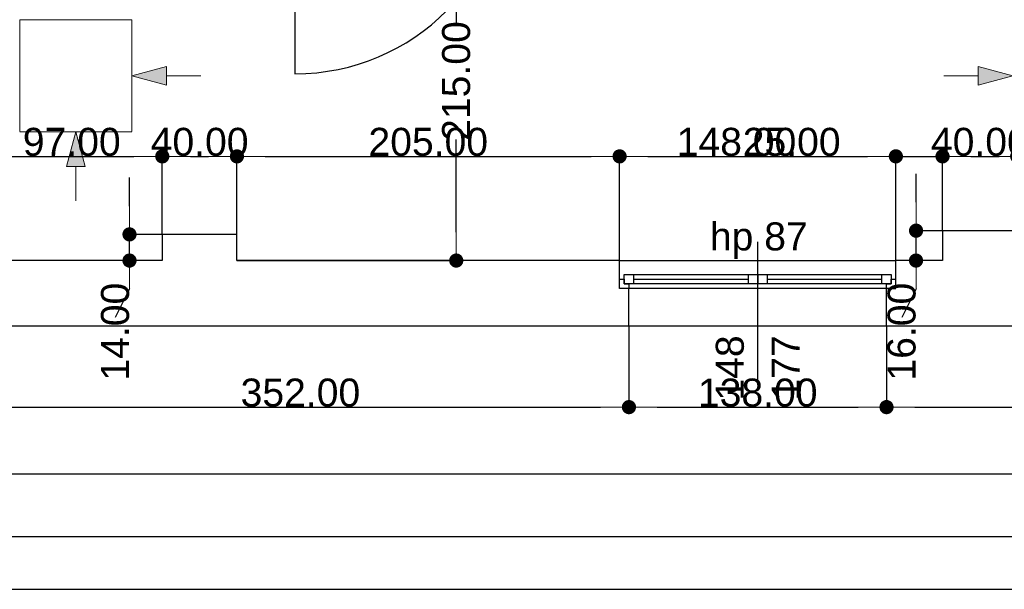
# Model space of a CAD drawing. Header units: millimetres. Extents: x -175445 to -20415, y -559200 to 231527.
# Tile 89 of 256: x -116432 to -111157, y -180731 to -177681. Entities that reach past the tile are written whole.
import ezdxf

# ---------------------------------------------------------------- set-up
doc = ezdxf.new("R2010")
doc.units = ezdxf.units.MM
doc.header["$MEASUREMENT"] = 0
doc.linetypes.add('Wipeout_Contour', pattern=[1000, 0, -1000])
for name, color, linetype in [('Drzwi', 7, 'Continuous'), ('Linia', 7, 'Continuous'), ('Obiekt', 7, 'Continuous'), ('Okno', 7, 'Continuous'), ('Strop', 7, 'Continuous'), ('Słup', 7, 'Continuous'), ('Wymiary', 63, 'Continuous'), ('Ściana', 7, 'Continuous')]:
    doc.layers.add(name, color=color, linetype=linetype)
doc.styles.add('Arial', font='txt')
doc.dimstyles.new('GENERATED_STYLE__1', dxfattribs={"dimtxt": 150, "dimasz": 152, "dimexe": 0.18, "dimexo": 0, "dimgap": 0.09, "dimtad": 1, "dimtih": 1, "dimtoh": 1, "dimlfac": 0.1, "dimzin": 0, "dimdsep": 46, "dimtxsty": 'Arial', "dimblk": 'ARROWHEAD_11', "dimblk1": 'ARROWHEAD_11', "dimblk2": 'ARROWHEAD_11', "dimcen": 0.09, "dimclrd": 114, "dimclre": 114, "dimclrt": 114, "dimazin": 0, "dimtfac": 1, "dimtdec": 4, "dimtmove": 0, "dimatfit": 3, "dimfxl": 1, "dimtolj": 1, "dimtzin": 0, "dimarcsym": 0})
doc.dimstyles.new('GENERATED_STYLE__2', dxfattribs={"dimtxt": 150, "dimasz": 152, "dimexe": 0.18, "dimexo": 0, "dimgap": 0.09, "dimtad": 1, "dimlfac": 0.1, "dimzin": 0, "dimdsep": 46, "dimtxsty": 'Arial', "dimblk": 'ARROWHEAD_11', "dimblk1": 'ARROWHEAD_11', "dimblk2": 'ARROWHEAD_11', "dimcen": 0.09, "dimclrd": 114, "dimclre": 114, "dimclrt": 114, "dimazin": 0, "dimtfac": 1, "dimtdec": 4, "dimtmove": 0, "dimatfit": 3, "dimfxl": 1, "dimtolj": 1, "dimtzin": 0, "dimarcsym": 0})

# ---------------------------------------------------------------- blocks, each defined once
blk = doc.blocks.new('ARROWHEAD_11')
at = {"color": 0, "linetype": 'Continuous', "lineweight": 0}
blk.add_line((0, 0), (-1, 0), dxfattribs=at)
at = {"color": 0, "linetype": 'Continuous', "lineweight": 0, "const_width": 0.25, "flags": 128}
blk.add_lwpolyline([(-0.125, 0, 1), (0.125, 0, 1)], format="xyb", close=True, dxfattribs=at)
blk = doc.blocks.new('*D1105')
at = {"layer": 'Defpoints', "color": 0}
for p in [(-115668, -178412.8), (-115668, -178830.6), (-116638, -178970.6)]:
    blk.add_point(p, dxfattribs=at)
at = {"layer": 'Wymiary', "color": 114, "lineweight": -2}
for p, q in [((-116638, -178970.6), (-116638, -178412.6)), ((-116486, -178412.8), (-115820, -178412.8)), ((-115668, -178830.6), (-115668, -178412.6))]:
    blk.add_line(p, q, dxfattribs=at)
at = {"layer": 'Wymiary', "color": 114, "lineweight": -2, "xscale": 152, "yscale": 152, "zscale": 152, "rotation": 180}
blk.add_blockref('ARROWHEAD_11', (-116638, -178412.8), dxfattribs=at)
at = {"layer": 'Wymiary', "color": 114, "lineweight": -2, "xscale": 152, "yscale": 152, "zscale": 152}
blk.add_blockref('ARROWHEAD_11', (-115668, -178412.8), dxfattribs=at)
at = {"layer": 'Wymiary', "color": 114, "lineweight": 13, "insert": (-116153, -178336.1), "char_height": 150, "attachment_point": 5, "style": 'Arial'}
blk.add_mtext('\\A1;97.00', dxfattribs=at)
blk = doc.blocks.new('*D1106')
at = {"layer": 'Defpoints', "color": 0}
for p in [(-115268, -178412.8), (-115668, -178830.6), (-115268, -178830.6)]:
    blk.add_point(p, dxfattribs=at)
at = {"layer": 'Wymiary', "color": 114, "lineweight": -2}
for p, q in [((-115668, -178830.6), (-115668, -178412.6)), ((-115516, -178412.8), (-115420, -178412.8)), ((-115268, -178830.6), (-115268, -178412.6))]:
    blk.add_line(p, q, dxfattribs=at)
at = {"layer": 'Wymiary', "color": 114, "lineweight": -2, "xscale": 152, "yscale": 152, "zscale": 152, "rotation": 180}
blk.add_blockref('ARROWHEAD_11', (-115668, -178412.8), dxfattribs=at)
at = {"layer": 'Wymiary', "color": 114, "lineweight": -2, "xscale": 152, "yscale": 152, "zscale": 152}
blk.add_blockref('ARROWHEAD_11', (-115268, -178412.8), dxfattribs=at)
at = {"layer": 'Wymiary', "color": 114, "lineweight": 13, "insert": (-115468, -178336.1), "char_height": 150, "attachment_point": 5, "style": 'Arial'}
blk.add_mtext('\\A1;40.00', dxfattribs=at)
blk = doc.blocks.new('*D1107')
at = {"layer": 'Defpoints', "color": 0}
for p in [(-113218, -178412.8), (-115268, -178830.6), (-113218, -178970.6)]:
    blk.add_point(p, dxfattribs=at)
at = {"layer": 'Wymiary', "color": 114, "lineweight": -2}
for p, q in [((-115268, -178830.6), (-115268, -178412.6)), ((-115116, -178412.8), (-113370, -178412.8)), ((-113218, -178970.6), (-113218, -178412.6))]:
    blk.add_line(p, q, dxfattribs=at)
at = {"layer": 'Wymiary', "color": 114, "lineweight": -2, "xscale": 152, "yscale": 152, "zscale": 152, "rotation": 180}
blk.add_blockref('ARROWHEAD_11', (-115268, -178412.8), dxfattribs=at)
at = {"layer": 'Wymiary', "color": 114, "lineweight": -2, "xscale": 152, "yscale": 152, "zscale": 152}
blk.add_blockref('ARROWHEAD_11', (-113218, -178412.8), dxfattribs=at)
at = {"layer": 'Wymiary', "color": 114, "lineweight": 13, "insert": (-114243, -178336.1), "char_height": 150, "attachment_point": 5, "style": 'Arial'}
blk.add_mtext('\\A1;205.00', dxfattribs=at)
blk = doc.blocks.new('*D1108')
at = {"layer": 'Defpoints', "color": 0}
for p in [(-111738, -178412.8), (-113218, -178970.6), (-111738, -178970.6)]:
    blk.add_point(p, dxfattribs=at)
at = {"layer": 'Wymiary', "color": 114, "lineweight": -2}
for p, q in [((-113218, -178970.6), (-113218, -178412.6)), ((-113066, -178412.8), (-111890, -178412.8)), ((-111738, -178970.6), (-111738, -178412.6))]:
    blk.add_line(p, q, dxfattribs=at)
at = {"layer": 'Wymiary', "color": 114, "lineweight": -2, "xscale": 152, "yscale": 152, "zscale": 152, "rotation": 180}
blk.add_blockref('ARROWHEAD_11', (-113218, -178412.8), dxfattribs=at)
at = {"layer": 'Wymiary', "color": 114, "lineweight": -2, "xscale": 152, "yscale": 152, "zscale": 152}
blk.add_blockref('ARROWHEAD_11', (-111738, -178412.8), dxfattribs=at)
at = {"layer": 'Wymiary', "color": 114, "lineweight": 13, "insert": (-112591.8, -178336.1), "char_height": 150, "attachment_point": 5, "style": 'Arial'}
blk.add_mtext('\\A1;148.00', dxfattribs=at)
blk = doc.blocks.new('*D1109')
at = {"layer": 'Defpoints', "color": 0}
for p in [(-111488, -178412.8), (-111488, -178810.6), (-111738, -178970.6)]:
    blk.add_point(p, dxfattribs=at)
at = {"layer": 'Wymiary', "color": 114, "lineweight": -2}
for p, q in [((-112550.3, -178412.8), (-112042, -178412.8)), ((-112042, -178412.8), (-111890, -178412.8)), ((-111738, -178970.6), (-111738, -178412.6)), ((-111738, -178412.8), (-111488, -178412.8)), ((-111488, -178810.6), (-111488, -178412.6)), ((-111336, -178412.8), (-111184, -178412.8))]:
    blk.add_line(p, q, dxfattribs=at)
at = {"layer": 'Wymiary', "color": 114, "lineweight": -2, "xscale": 152, "yscale": 152, "zscale": 152}
blk.add_blockref('ARROWHEAD_11', (-111738, -178412.8), dxfattribs=at)
at = {"layer": 'Wymiary', "color": 114, "lineweight": -2, "xscale": 152, "yscale": 152, "zscale": 152, "rotation": 180}
blk.add_blockref('ARROWHEAD_11', (-111488, -178412.8), dxfattribs=at)
at = {"layer": 'Wymiary', "color": 114, "lineweight": 13, "insert": (-112296.2, -178336.1), "char_height": 150, "attachment_point": 5, "style": 'Arial'}
blk.add_mtext('\\A1;25.00', dxfattribs=at)
blk = doc.blocks.new('*D1110')
at = {"layer": 'Defpoints', "color": 0}
for p in [(-111088, -178412.8), (-111488, -178810.6), (-111088, -178810.6)]:
    blk.add_point(p, dxfattribs=at)
at = {"layer": 'Wymiary', "color": 114, "lineweight": -2}
for p, q in [((-111488, -178810.6), (-111488, -178412.6)), ((-111336, -178412.8), (-111240, -178412.8)), ((-111088, -178810.6), (-111088, -178412.6))]:
    blk.add_line(p, q, dxfattribs=at)
at = {"layer": 'Wymiary', "color": 114, "lineweight": -2, "xscale": 152, "yscale": 152, "zscale": 152, "rotation": 180}
blk.add_blockref('ARROWHEAD_11', (-111488, -178412.8), dxfattribs=at)
at = {"layer": 'Wymiary', "color": 114, "lineweight": -2, "xscale": 152, "yscale": 152, "zscale": 152}
blk.add_blockref('ARROWHEAD_11', (-111088, -178412.8), dxfattribs=at)
at = {"layer": 'Wymiary', "color": 114, "lineweight": 13, "insert": (-111288, -178336.1), "char_height": 150, "attachment_point": 5, "style": 'Arial'}
blk.add_mtext('\\A1;40.00', dxfattribs=at)
blk = doc.blocks.new('*D1665')
at = {"layer": 'Defpoints', "color": 0}
for p in [(-115843.6, -178830.6), (-115668, -178830.6), (-115668, -178970.6)]:
    blk.add_point(p, dxfattribs=at)
at = {"layer": 'Wymiary', "color": 114, "lineweight": -2}
for p, q in [((-115843.6, -178678.6), (-115843.6, -178526.6)), ((-115668, -178830.6), (-115843.7, -178830.6)), ((-115843.6, -178970.6), (-115843.6, -178830.6)), ((-115668, -178970.6), (-115843.7, -178970.6)), ((-115843.6, -179122.6), (-115920.2, -179274.6))]:
    blk.add_line(p, q, dxfattribs=at)
at = {"layer": 'Wymiary', "color": 114, "lineweight": -2, "xscale": 152, "yscale": 152, "zscale": 152}
for p, rotation in [((-115843.6, -178830.6), 270), ((-115843.6, -178970.6), 90)]:
    blk.add_blockref('ARROWHEAD_11', p, dxfattribs=dict(at, rotation=rotation))
at = {"layer": 'Wymiary', "color": 114, "lineweight": 13, "insert": (-115920.2, -179351.3), "char_height": 150, "attachment_point": 5, "rotation": 90, "style": 'Arial'}
blk.add_mtext('\\A1;14.00', dxfattribs=at)
blk = doc.blocks.new('*D1666')
at = {"layer": 'Defpoints', "color": 0}
for p in [(-111629.9, -178810.6), (-111488, -178810.6), (-111488, -178970.6)]:
    blk.add_point(p, dxfattribs=at)
at = {"layer": 'Wymiary', "color": 114, "lineweight": -2}
for p, q in [((-111629.9, -178658.6), (-111629.9, -178506.6)), ((-111488, -178810.6), (-111630.1, -178810.6)), ((-111629.9, -178970.6), (-111629.9, -178810.6)), ((-111488, -178970.6), (-111630.1, -178970.6)), ((-111629.9, -179122.6), (-111706.6, -179274.6))]:
    blk.add_line(p, q, dxfattribs=at)
at = {"layer": 'Wymiary', "color": 114, "lineweight": -2, "xscale": 152, "yscale": 152, "zscale": 152}
for p, rotation in [((-111629.9, -178810.6), 270), ((-111629.9, -178970.6), 90)]:
    blk.add_blockref('ARROWHEAD_11', p, dxfattribs=dict(at, rotation=rotation))
at = {"layer": 'Wymiary', "color": 114, "lineweight": 13, "insert": (-111706.6, -179351.3), "char_height": 150, "attachment_point": 5, "rotation": 90, "style": 'Arial'}
blk.add_mtext('\\A1;16.00', dxfattribs=at)
blk = doc.blocks.new('*D1678')
at = {"layer": 'Defpoints', "color": 0}
for p in [(-114678.9, -176820.6), (-114093.1, -176820.6), (-115268, -178970.6)]:
    blk.add_point(p, dxfattribs=at)
at = {"layer": 'Wymiary', "color": 114, "lineweight": -2}
for p, q in [((-114678.9, -176820.6), (-114092.9, -176820.6)), ((-114093.1, -176972.6), (-114093.1, -177697)), ((-114093.1, -178818.6), (-114093.1, -178321.9)), ((-115268, -178970.6), (-114092.9, -178970.6))]:
    blk.add_line(p, q, dxfattribs=at)
at = {"layer": 'Wymiary', "color": 114, "lineweight": -2, "xscale": 152, "yscale": 152, "zscale": 152}
for p, rotation in [((-114093.1, -176820.6), 90), ((-114093.1, -178970.6), 270)]:
    blk.add_blockref('ARROWHEAD_11', p, dxfattribs=dict(at, rotation=rotation))
at = {"layer": 'Wymiary', "color": 114, "lineweight": 13, "insert": (-114093.1, -178009.5), "char_height": 150, "attachment_point": 5, "rotation": 90, "style": 'Arial'}
blk.add_mtext('\\A1;215.00', dxfattribs=at)
blk = doc.blocks.new('*D1719')
at = {"layer": 'Defpoints', "color": 0}
for p in [(-116688, -179320.6), (-113168, -179320.6), (-113168, -179755.3)]:
    blk.add_point(p, dxfattribs=at)
at = {"layer": 'Wymiary', "color": 114, "lineweight": -2}
for p, q in [((-116688, -179320.6), (-116688, -179755.4)), ((-113168, -179320.6), (-113168, -179755.4)), ((-116536, -179755.3), (-113320, -179755.3))]:
    blk.add_line(p, q, dxfattribs=at)
at = {"layer": 'Wymiary', "color": 114, "lineweight": -2, "xscale": 152, "yscale": 152, "zscale": 152, "rotation": 180}
blk.add_blockref('ARROWHEAD_11', (-116688, -179755.3), dxfattribs=at)
at = {"layer": 'Wymiary', "color": 114, "lineweight": -2, "xscale": 152, "yscale": 152, "zscale": 152}
blk.add_blockref('ARROWHEAD_11', (-113168, -179755.3), dxfattribs=at)
at = {"layer": 'Wymiary', "color": 114, "lineweight": 13, "insert": (-114928, -179678.5), "char_height": 150, "attachment_point": 5, "style": 'Arial'}
blk.add_mtext('\\A1;352.00', dxfattribs=at)
blk = doc.blocks.new('*D1720')
at = {"layer": 'Defpoints', "color": 0}
for p in [(-113168, -179320.6), (-111788, -179320.6), (-111788, -179755.3)]:
    blk.add_point(p, dxfattribs=at)
at = {"layer": 'Wymiary', "color": 114, "lineweight": -2}
for p, q in [((-113168, -179320.6), (-113168, -179755.4)), ((-111788, -179320.6), (-111788, -179755.4)), ((-113016, -179755.3), (-111940, -179755.3))]:
    blk.add_line(p, q, dxfattribs=at)
at = {"layer": 'Wymiary', "color": 114, "lineweight": -2, "xscale": 152, "yscale": 152, "zscale": 152, "rotation": 180}
blk.add_blockref('ARROWHEAD_11', (-113168, -179755.3), dxfattribs=at)
at = {"layer": 'Wymiary', "color": 114, "lineweight": -2, "xscale": 152, "yscale": 152, "zscale": 152}
blk.add_blockref('ARROWHEAD_11', (-111788, -179755.3), dxfattribs=at)
at = {"layer": 'Wymiary', "color": 114, "lineweight": 13, "insert": (-112478, -179678.5), "char_height": 150, "attachment_point": 5, "style": 'Arial'}
blk.add_mtext('\\A1;138.00', dxfattribs=at)
blk = doc.blocks.new('*D1721')
at = {"layer": 'Defpoints', "color": 0}
for p in [(-111788, -179320.6), (-108278, -179320.6), (-108278, -179755.3)]:
    blk.add_point(p, dxfattribs=at)
at = {"layer": 'Wymiary', "color": 114, "lineweight": -2}
for p, q in [((-111788, -179320.6), (-111788, -179755.4)), ((-108278, -179320.6), (-108278, -179755.4)), ((-111636, -179755.3), (-108430, -179755.3))]:
    blk.add_line(p, q, dxfattribs=at)
at = {"layer": 'Wymiary', "color": 114, "lineweight": -2, "xscale": 152, "yscale": 152, "zscale": 152, "rotation": 180}
blk.add_blockref('ARROWHEAD_11', (-111788, -179755.3), dxfattribs=at)
at = {"layer": 'Wymiary', "color": 114, "lineweight": -2, "xscale": 152, "yscale": 152, "zscale": 152}
blk.add_blockref('ARROWHEAD_11', (-108278, -179755.3), dxfattribs=at)
at = {"layer": 'Wymiary', "color": 114, "lineweight": 13, "insert": (-110033, -179678.5), "char_height": 150, "attachment_point": 5, "style": 'Arial'}
blk.add_mtext('\\A1;351.00', dxfattribs=at)
blk = doc.blocks.new('*D1735')
at = {"layer": 'Defpoints', "color": 0}
for p in [(-67558, -174460.7), (-67558, -180112.2), (-140258, -180730.6)]:
    blk.add_point(p, dxfattribs=at)
at = {"layer": 'Wymiary', "color": 114, "lineweight": -2}
for p, q in [((-67558, -174460.7), (-67558, -180112.4)), ((-140258, -180730.6), (-140258, -180112)), ((-140106, -180112.2), (-67710, -180112.2))]:
    blk.add_line(p, q, dxfattribs=at)
at = {"layer": 'Wymiary', "color": 114, "lineweight": -2, "xscale": 152, "yscale": 152, "zscale": 152, "rotation": 180}
blk.add_blockref('ARROWHEAD_11', (-140258, -180112.2), dxfattribs=at)
at = {"layer": 'Wymiary', "color": 114, "lineweight": -2, "xscale": 152, "yscale": 152, "zscale": 152}
blk.add_blockref('ARROWHEAD_11', (-67558, -180112.2), dxfattribs=at)
at = {"layer": 'Wymiary', "color": 114, "lineweight": 13, "insert": (-103908, -180035.5), "char_height": 150, "attachment_point": 5, "style": 'Arial'}
blk.add_mtext('\\A1;7270.01', dxfattribs=at)

msp = doc.modelspace()

# ---------------------------------------------------------------- hatches: boundary and pattern name
at = {"layer": 'Linia', "linetype": 'Continuous', "lineweight": 13}
for points in [[(-115831.512, -177980.944), (-115644.91, -178030.944), (-115644.91, -177930.944)], [(-111111.201, -177980.944), (-111297.803, -177930.944), (-111297.803, -178030.944)], [(-116131.112, -178280.944), (-116180.863, -178467.613), (-116080.863, -178467.48)]]:
    msp.add_hatch(color=256, dxfattribs=at).paths.add_polyline_path(points)

# ---------------------------------------------------------------- linework, layer by layer
at = {"layer": 'Drzwi'}
msp.add_line((-114958.019, -176820.636), (-114958.019, -177970.636), dxfattribs=at)
msp.add_arc((-114958.019, -176820.636), 1150, 270, 0, dxfattribs=at)
at = {"layer": 'Linia', "lineweight": 13}
for p, q in [((-115831.512, -177681.344), (-116431.512, -177681.344)), ((-116431.512, -177681.344), (-116431.512, -178280.544)), ((-115831.512, -178280.544), (-115831.512, -177681.344)), ((-115831.512, -177980.944), (-115644.91, -177930.944)), ((-115644.91, -177930.944), (-115644.91, -178030.944)), ((-111111.201, -177980.944), (-111297.803, -177930.944)), ((-111297.803, -178030.944), (-111297.803, -177930.944)), ((-115831.512, -177980.944), (-115644.91, -178030.944)), ((-115461.137, -177980.944), (-115644.91, -177980.944)), ((-111481.576, -177980.944), (-111297.803, -177980.944)), ((-111111.201, -177980.944), (-111297.803, -178030.944)), ((-116431.512, -178281.344), (-115831.512, -178281.344)), ((-116131.112, -178280.944), (-116180.863, -178467.613)), ((-116131.112, -178280.944), (-116080.863, -178467.48)), ((-116080.863, -178467.48), (-116180.863, -178467.613)), ((-116130.618, -178651.319), (-116130.863, -178467.546))]:
    msp.add_line(p, q, dxfattribs=at)
at = {"layer": 'Obiekt'}
msp.add_line((-112478.019, -179620.636), (-112478.019, -178870.636), dxfattribs=at)
at = {"layer": 'Okno'}
for p, q in [((-113218.019, -178970.636), (-111738.019, -178970.636)), ((-113218.019, -179070.636), (-113193.019, -179070.636)), ((-113218.019, -179120.636), (-113218.019, -179070.636)), ((-113193.019, -179045.636), (-113143.019, -179045.636)), ((-113193.019, -179095.636), (-113193.019, -179045.636)), ((-113193.019, -179070.636), (-113193.019, -179095.636)), ((-113143.019, -179045.636), (-112528.019, -179045.636)), ((-113143.019, -179045.636), (-113143.019, -179095.636)), ((-113143.019, -179045.636), (-112528.019, -179045.636)), ((-113143.019, -179070.636), (-112528.019, -179070.636)), ((-112528.019, -179095.636), (-112528.019, -179045.636)), ((-112528.019, -179045.636), (-112478.019, -179045.636)), ((-112478.019, -179045.636), (-112478.019, -179095.636)), ((-112478.019, -179045.636), (-112428.019, -179045.636)), ((-112478.019, -179095.636), (-112478.019, -179045.636)), ((-112428.019, -179045.636), (-111813.019, -179045.636)), ((-112428.019, -179045.636), (-112428.019, -179095.636)), ((-112428.019, -179045.636), (-111813.019, -179045.636)), ((-112428.019, -179070.636), (-111813.019, -179070.636)), ((-111813.019, -179095.636), (-111813.019, -179045.636)), ((-111813.019, -179045.636), (-111763.019, -179045.636)), ((-111763.019, -179045.636), (-111763.019, -179095.636)), ((-111763.019, -179095.636), (-111763.019, -179070.636)), ((-111763.019, -179070.636), (-111738.019, -179070.636)), ((-111738.019, -179120.636), (-111738.019, -179070.636)), ((-113168.019, -179120.636), (-113218.019, -179120.636)), ((-113168.019, -179120.636), (-113218.019, -179120.636)), ((-113193.019, -179095.636), (-113168.019, -179095.636)), ((-113143.019, -179095.636), (-113193.019, -179095.636)), ((-113168.019, -179095.636), (-113168.019, -179120.636)), ((-112478.019, -179120.636), (-113168.019, -179120.636)), ((-112528.019, -179095.636), (-113143.019, -179095.636)), ((-112478.019, -179095.636), (-112528.019, -179095.636)), ((-112428.019, -179095.636), (-112478.019, -179095.636)), ((-111788.019, -179120.636), (-112478.019, -179120.636)), ((-111813.019, -179095.636), (-112428.019, -179095.636)), ((-111763.019, -179095.636), (-111813.019, -179095.636)), ((-111788.019, -179120.636), (-111788.019, -179095.636)), ((-111788.019, -179095.636), (-111763.019, -179095.636)), ((-111738.019, -179120.636), (-111788.019, -179120.636)), ((-111788.019, -179120.636), (-111738.019, -179120.636)), ((-113168.019, -179320.636), (-111788.019, -179320.636))]:
    msp.add_line(p, q, dxfattribs=at)
at = {"layer": 'Strop', "flags": 128}
msp.add_lwpolyline([(-96528.019, -180730.636), (-140258.019, -180730.636), (-141547.974, -180730.636), (-141547.974, -179164.997), (-158346.468, -163832.965), (-159768.887, -165391.434), (-165456.021, -160200.771), (-162779.93, -157268.292), (-160850.538, -159029.253), (-154498.018, -159029.253), (-154498.018, -153008.003, -0.00002607), (-154486.563, -153005.817, -0.04841545), (-132966.516, -151026.695, -0.0060186), (-130274.231, -151072.694), (-126000.282, -151274.702, -0.00045657), (-125806.601, -151285.909, -0.01791801), (-118229.318, -152004.441, -0.00776908), (-114963.359, -152484.403), (-114963.364, -152484.434, -0.034913), (-97147.904, -156667.71, -0.03139835)], format="xyb", dxfattribs=at)
at = {"layer": 'Słup'}
for p, q in [((-111488.019, -178810.636), (-111488.019, -178970.636)), ((-111088.019, -178810.636), (-111488.019, -178810.636)), ((-115668.019, -178830.636), (-115668.019, -178970.636)), ((-115268.019, -178830.636), (-115668.019, -178830.636)), ((-115268.019, -178970.636), (-115268.019, -178830.636))]:
    msp.add_line(p, q, dxfattribs=at)
at = {"layer": 'Ściana'}
for p, q in [((-113218.019, -179070.636), (-113218.019, -178970.636)), ((-111738.019, -179070.636), (-111738.019, -178970.636)), ((-113218.019, -179120.636), (-113218.019, -179070.636)), ((-111738.019, -179120.636), (-111738.019, -179070.636)), ((-113168.019, -179120.636), (-113218.019, -179120.636)), ((-113168.019, -179320.636), (-113168.019, -179120.636)), ((-111788.019, -179320.636), (-111788.019, -179120.636)), ((-111788.019, -179120.636), (-111738.019, -179120.636))]:
    msp.add_line(p, q, dxfattribs=at)
at = {"layer": 'Ściana', "flags": 128}
for points in [[(-115668.019, -178970.636), (-116638.019, -178970.636)], [(-113218.019, -178970.636), (-115268.019, -178970.636)], [(-111488.019, -178970.636), (-111738.019, -178970.636)], [(-116688.019, -179320.636), (-113168.019, -179320.636)], [(-111788.019, -179320.636), (-108278.019, -179320.636)]]:
    msp.add_lwpolyline(points, dxfattribs=at)

# ---------------------------------------------------------------- texts
at = {"layer": 'Obiekt', "insert": (-112734.476, -178961.47), "char_height": 150, "attachment_point": 7, "style": 'Arial'}
msp.add_mtext('\\A1;{\\fArial|b0|i0|c238|p38;hp 87}', dxfattribs=at)
at = {"layer": 'Obiekt', "char_height": 150, "attachment_point": 7, "rotation": 90, "style": 'Arial'}
for s, insert in [('\\A1;{\\fArial|b0|i0|c238|p38;148}', (-112550.55, -179720.636)), ('\\A1;{\\fArial|b0|i0|c238|p38;177}', (-112253.019, -179720.636))]:
    msp.add_mtext(s, dxfattribs=dict(at, insert=insert))

# ---------------------------------------------------------------- dimensions: what is measured, and where the dimension line sits
at = {"layer": 'Wymiary', "lineweight": 13}
for base, p1, p2, picture, middle in [((-114093.126, -176820.636), (-115268.019, -178970.636), (-114678.881, -176820.636), '*D1678', (-114093.126, -178009.465)), ((-115843.556, -178830.636), (-115668.019, -178970.636), (-115668.019, -178830.636), '*D1665', (-115920.232, -179351.312)), ((-111629.944, -178810.636), (-111488.019, -178970.636), (-111488.019, -178810.636), '*D1666', (-111706.62, -179351.312))]:
    dim = msp.add_linear_dim(base=base, p1=p1, p2=p2, angle=90, dimstyle='GENERATED_STYLE__2', dxfattribs=at)
    dim.commit()
    dim.dimension.update_dxf_attribs({"geometry": picture, "text_midpoint": middle, "dimtype": 160, "text_rotation": 90})
for base, p1, p2, picture, middle in [((-115668.019, -178412.768), (-116638.019, -178970.636), (-115668.019, -178830.636), '*D1105', (-116153.019, -178412.768)), ((-115268.019, -178412.768), (-115668.019, -178830.636), (-115268.019, -178830.636), '*D1106', (-115468.019, -178412.768)), ((-113218.019, -178412.768), (-115268.019, -178830.636), (-113218.019, -178970.636), '*D1107', (-114243.019, -178412.768)), ((-111738.019, -178412.768), (-113218.019, -178970.636), (-111738.019, -178970.636), '*D1108', (-112591.848, -178412.768)), ((-111488.019, -178412.768), (-111738.019, -178970.636), (-111488.019, -178810.636), '*D1109', (-112296.219, -178412.768)), ((-111088.019, -178412.768), (-111488.019, -178810.636), (-111088.019, -178810.636), '*D1110', (-111288.019, -178412.768)), ((-113168.019, -179755.251), (-116688.019, -179320.636), (-113168.019, -179320.636), '*D1719', (-114928.019, -179755.251)), ((-111788.019, -179755.251), (-113168.019, -179320.636), (-111788.019, -179320.636), '*D1720', (-112478.019, -179755.251)), ((-108278.019, -179755.251), (-111788.019, -179320.636), (-108278.019, -179320.636), '*D1721', (-110033.019, -179755.251))]:
    dim = msp.add_linear_dim(base=base, p1=p1, p2=p2, dimstyle='GENERATED_STYLE__1', dxfattribs=at)
    dim.commit()
    dim.dimension.update_dxf_attribs({"geometry": picture, "text_midpoint": middle, "dimtype": 160})

# ---------------------------------------------------------------- next in the draw order: wipeouts: each hides what was drawn before it
at = {"linetype": 'Wipeout_Contour', "lineweight": 0, "ltscale": 477383.047514}
msp.add_wipeout([(-96878.019, -180450.636), (-139918.019, -180450.636), (-140258.019, -180730.636), (-96528.019, -180730.636)], dxfattribs=at).dxf.layer = 'Ściana'

# ---------------------------------------------------------------- next in the draw order: linework, layer by layer
at = {"layer": 'Ściana', "flags": 128}
for points in [[(-96878.019, -180450.636), (-140258.019, -180450.636)], [(-140258.019, -180730.636), (-96528.019, -180730.636)]]:
    msp.add_lwpolyline(points, dxfattribs=at)

# ---------------------------------------------------------------- next in the draw order: dimensions: what is measured, and where the dimension line sits
at = {"layer": 'Wymiary', "lineweight": 13}
dim = msp.add_linear_dim(base=(-67557.968, -180112.207), p1=(-140258.019, -180730.636), p2=(-67557.968, -174460.715), dimstyle='GENERATED_STYLE__1', dxfattribs=at)
dim.commit()
dim.dimension.update_dxf_attribs({"geometry": '*D1735', "text_midpoint": (-103907.994, -180112.207), "dimtype": 160})

doc.saveas('drawing.dxf')
